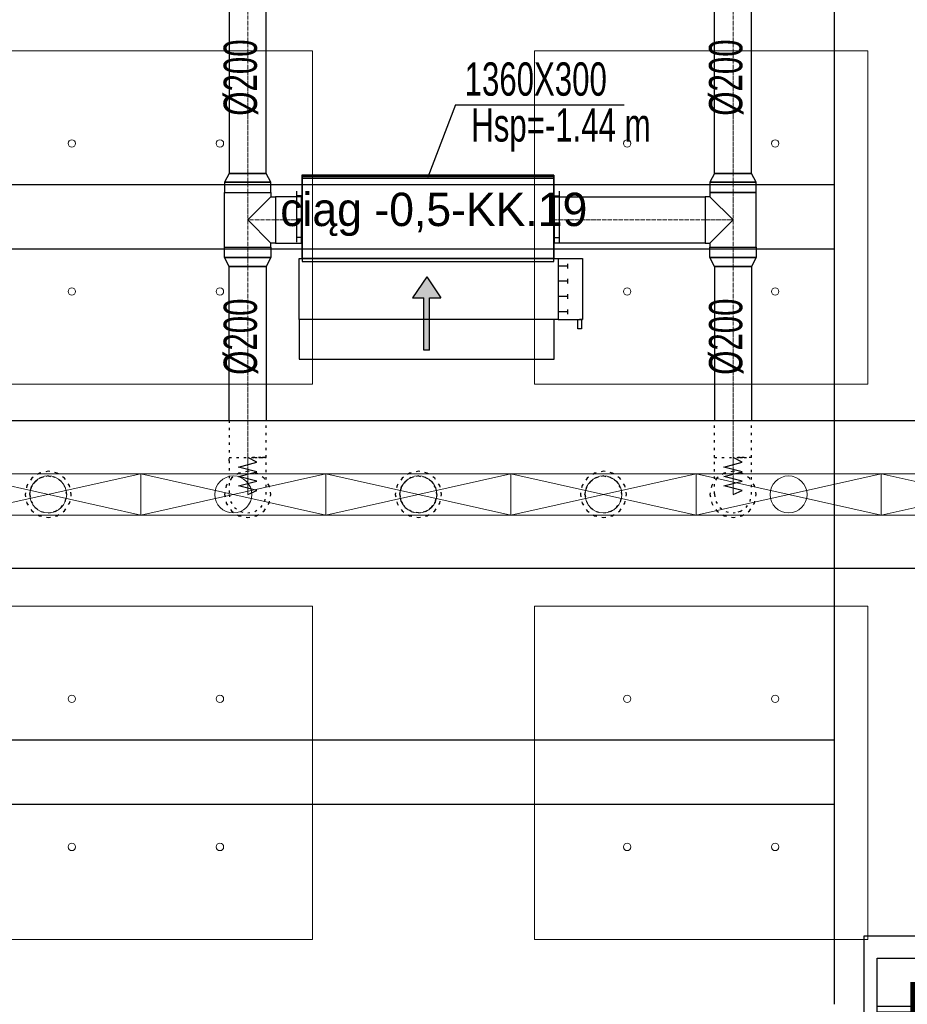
# Model space of a CAD drawing. Header units: centimetres. Extents: x -228435 to 46820, y -89367 to 152985.
# Tile 46 of 252: x -39722 to -34926, y 29250 to 34568. Entities that reach past the tile are written whole.
import ezdxf

# ---------------------------------------------------------------- set-up
doc = ezdxf.new("R2010")
doc.units = ezdxf.units.CM
doc.header["$LTSCALE"] = 50
for name, pattern in [('CADVENT_CENTERLINE', [9.9, 7.4, -1, 0.5, -1]), ('CADVENT_HIDDEN', [0.8, 0.25, -0.55]), ('Kondygnacja  -0_5$0$HIDDEN', [9.525, 6.35, -3.175]), ('Kondygnacja  -0_5$0$HIDDEN2', [4.7625, 3.175, -1.5875])]:
    doc.linetypes.add(name, pattern=pattern)
for name, color, linetype in [('01-103-Went PP_poziom-0_5$0$L_Nawiew', 3, 'Continuous'), ('bgde-nawiewEXP', 1, 'Continuous'), ('bgde-nawiewHIDDEN', 1, 'Continuous'), ('bgde-tekst', 7, 'Continuous'), ('bgde-wywiewSOL', 5, 'Continuous'), ('Kondygnacja  -0_5$0$ARCH_KONSTR_POWYŻEJ RZUTU', 8, 'Kondygnacja  -0_5$0$HIDDEN'), ('Kondygnacja  -0_5$0$ARCH_KONSTR_POWYŻEJ RZUTU_IST', 8, 'Kondygnacja  -0_5$0$HIDDEN2'), ('Kondygnacja  -0_5$0$ARCH_KONSTRUKCJA_NIEWIDOCZNA', 8, 'Continuous'), ('Kondygnacja  -0_5$0$ARCH_OKŁADZINA', 8, 'Continuous'), ('Kondygnacja  -0_5$0$ARCH_SŁUPY', 8, 'Continuous')]:
    doc.layers.add(name, color=color, linetype=linetype)
for name, color, linetype, lineweight in [('bgde-nawiewCEN', 7, 'Continuous', 13), ('bgde_AJ_specyfikacja', 2, 'Continuous', 30), ('bgde_nawiewnik', 11, 'Continuous', 5), ('SU Lampy kwadratowe  -05$0$ARCH_SUFITY_PODWIESZANE', 8, 'Continuous', 9)]:
    doc.layers.add(name, color=color, linetype=linetype, lineweight=lineweight)
pattern_1 = [(45, (-1133.3117, -3177.9858), (-0.6735192, 0.6735192), [])]

# ---------------------------------------------------------------- blocks, each defined once
blk = doc.blocks.new('SU Lampy kwadratowe  -05$0$moduł sufitu')
at = {"layer": 'SU Lampy kwadratowe  -05$0$ARCH_SUFITY_PODWIESZANE'}
for points in [[(60, -60), (240, -60), (240, -240), (60, -240)], [(360, -60), (540, -60), (540, -240), (360, -240)], [(60, -360), (240, -360), (240, -540), (60, -540)], [(360, -360), (540, -360), (540, -540), (360, -540)]]:
    blk.add_lwpolyline(points, close=True, dxfattribs=at)
for centre in [(110, -110), (190, -110), (410, -110), (490, -110), (110, -190), (190, -190), (410, -190), (490, -190), (110, -410), (190, -410), (410, -410), (490, -410), (110, -490), (190, -490), (410, -490), (490, -490)]:
    blk.add_circle(centre, 2, dxfattribs=at)
blk = doc.blocks.new('SU Lampy kwadratowe  -05')
at = {"layer": 'SU Lampy kwadratowe  -05$0$ARCH_SUFITY_PODWIESZANE'}
blk.add_blockref('SU Lampy kwadratowe  -05$0$moduł sufitu', (8060, 8000), dxfattribs=at)
blk = doc.blocks.new('Kondygnacja  -0_5$0$słup_kwadrat')
at = {"layer": 'Kondygnacja  -0_5$0$ARCH_SŁUPY', "lineweight": 40}
h = blk.add_hatch(dxfattribs=at)
h.set_pattern_fill('ANSI31', color=256, scale=0.3, style=0)
h.set_pattern_definition(pattern_1)
h.paths.add_polyline_path([(36, 34), (39, 34), (39, 84), (36, 84)])
h = blk.add_hatch(dxfattribs=at)
h.set_pattern_fill('ANSI31', color=256, scale=0.3, style=0)
h.set_pattern_definition(pattern_1)
h.paths.add_polyline_path([(89, 80), (89, 83), (39, 83), (39, 80)])
h = blk.add_hatch(dxfattribs=at)
h.set_pattern_fill('ANSI31', color=256, scale=0.3, style=0)
h.set_pattern_definition(pattern_1)
h.paths.add_polyline_path([(89, 34), (92, 34), (92, 84), (89, 84)])
h = blk.add_hatch(dxfattribs=at)
h.set_pattern_fill('ANSI31', color=256, scale=0.3, style=0)
h.set_pattern_definition(pattern_1)
h.paths.add_polyline_path([(89, 57.5), (89, 60.5), (39, 60.5), (39, 57.5)])
h = blk.add_hatch(dxfattribs=at)
h.set_pattern_fill('ANSI31', color=256, scale=0.3, style=0)
h.set_pattern_definition(pattern_1)
h.paths.add_polyline_path([(89, 35), (89, 38), (39, 38), (39, 35)])
at = {"layer": 'Kondygnacja  -0_5$0$ARCH_KONSTRUKCJA_NIEWIDOCZNA'}
blk.add_lwpolyline([(119, 109), (119, 9), (9, 9), (9, 109)], close=True, dxfattribs=at)
for points in [[(36, 109), (36, 84)], [(39, 109), (39, 84)], [(62.5, 109), (62.5, 83)], [(65.5, 109), (65.5, 83)], [(89, 109), (89, 84)], [(92, 109), (92, 84)], [(9, 83), (36, 83)], [(9, 80), (36, 80)], [(92, 83), (119, 83)], [(92, 80), (119, 80)], [(9, 60.5), (36, 60.5)], [(92, 60.5), (119, 60.5)], [(9, 57.5), (36, 57.5)], [(92, 57.5), (119, 57.5)], [(9, 38), (36, 38)], [(92, 38), (119, 38)], [(9, 35), (36, 35)], [(36, 34), (36, 9)], [(39, 34), (39, 9)], [(62.5, 35), (62.5, 9)], [(65.49, 35), (65.49, 9)], [(89, 34), (89, 9)], [(92, 35), (119, 35)], [(92, 34), (92, 9)]]:
    blk.add_lwpolyline(points, dxfattribs=at)
at = {"layer": 'Kondygnacja  -0_5$0$ARCH_OKŁADZINA'}
blk.add_lwpolyline([(2, 121), (126, 121), (126, -3), (2, -3)], close=True, dxfattribs=at)
at = {"layer": 'Kondygnacja  -0_5$0$ARCH_SŁUPY', "lineweight": 40}
for p, q in [((39, 60.5), (89, 60.5)), ((89, 57.5), (39, 57.5))]:
    blk.add_line(p, q, dxfattribs=at)
at = {"layer": 'Kondygnacja  -0_5$0$ARCH_SŁUPY', "lineweight": 50, "const_width": 3}
blk.add_lwpolyline([(28.5, 94.5), (99.5, 94.5), (99.5, 23.5), (28.5, 23.5)], close=True, dxfattribs=at)
at = {"layer": 'Kondygnacja  -0_5$0$ARCH_SŁUPY', "lineweight": 40}
for points in [[(36, 84), (39, 84), (39, 34), (36, 34)], [(89, 84), (92, 84), (92, 34), (89, 34)]]:
    blk.add_lwpolyline(points, close=True, dxfattribs=at)
for points in [[(89, 83), (39, 83)], [(39, 80), (89, 80)], [(89, 38), (39, 38)], [(39, 35), (89, 35)]]:
    blk.add_lwpolyline(points, dxfattribs=at)
blk = doc.blocks.new('Kondygnacja  -0_5$0$konstrukcja istniejąca -0.5')
at = {"layer": 'Kondygnacja  -0_5$0$ARCH_KONSTR_POWYŻEJ RZUTU_IST', "ltscale": 10}
blk.add_lwpolyline([(8582, 7425), (8582, 8575)], dxfattribs=at)
at = {"layer": 'Kondygnacja  -0_5$0$ARCH_KONSTR_POWYŻEJ RZUTU_IST', "ltscale": 10, "elevation": 0}
for points in [[(7538, 7867.89), (8582, 7867.89)], [(8582, 7832.89), (7538, 7832.89)], [(7538, 7567.89), (8582, 7567.89)], [(8582, 7532.89), (7538, 7532.89)]]:
    blk.add_lwpolyline(points, dxfattribs=at)
blk = doc.blocks.new('*a411')
at = {"layer": 'bgde-tekst'}
blk.add_line((0, 0), (911, 0), dxfattribs=at)
blk = doc.blocks.new('A$C5B3E7367')
at = {"layer": '01-103-Went PP_poziom-0_5$0$L_Nawiew'}
h = blk.add_hatch(color=256, dxfattribs=at)
h.paths.add_polyline_path([(215, 704), (215, 674), (331.7, 674), (331.7, 612.1), (445.9, 689), (331.7, 765.9), (331.7, 704)])
h.paths.add_polyline_path([(48.3, 704), (48.3, 674), (215, 674), (215, 704)])
for p, q in [((215, 1525), (165, 1525)), ((165, 1525), (165, 1505)), ((165, 1505), (215, 1505)), ((215, 1400), (215, 1530)), ((545, 1530), (215, 1530)), ((215, 1530), (215, 1515)), ((545, 1400), (545, 1530)), ((243.8, 1452), (268.8, 1452)), ((256.2, 1452), (256.2, 1400)), ((326.2, 1452), (351.2, 1452)), ((338.8, 1452), (338.8, 1400)), ((408.8, 1452), (433.8, 1452)), ((421.2, 1452), (421.2, 1400)), ((491.2, 1452), (516.2, 1452)), ((503.8, 1452), (503.8, 1400)), ((545, 1400), (215, 1400)), ((215, 1400), (215, 1378)), ((545, 0), (545, 1400)), ((0, 1378), (215, 1378)), ((0, 0), (0, 1378)), ((215, 1378), (215, 0)), ((445.9, 689), (331.7, 765.9)), ((331.7, 704), (331.7, 765.9)), ((48.3, 704), (331.7, 704)), ((48.3, 704), (48.3, 674)), ((48.3, 674), (331.7, 674)), ((445.9, 689), (331.7, 612.1)), ((331.7, 612.1), (331.7, 674)), ((215, 0), (0, 0)), ((215, 0), (545, 0))]:
    blk.add_line(p, q, dxfattribs=at)
blk = doc.blocks.new('A$C53CA46B8')
at = {"layer": 'bgde-wywiewSOL'}
for p, q in [((200.4, 481.1), (-249.6, 481.1)), ((-249.6, 481.1), (-249.6, -878.9)), ((112.9, 511.1), (-162.1, 511.1)), ((-137.1, 481.1), (-137.1, 511.1)), ((87.9, 481.1), (87.9, 511.1)), ((200.4, 481.1), (200.4, -878.9)), ((200.4, -878.9), (-249.6, -878.9)), ((-137.1, -878.9), (-137.1, -908.9)), ((87.9, -878.9), (87.9, -908.9)), ((112.9, -908.9), (-162.1, -908.9))]:
    blk.add_line(p, q, dxfattribs=at)
at = {"layer": '01-103-Went PP_poziom-0_5$0$L_Nawiew'}
blk.add_blockref('A$C5B3E7367', (-794.6, -893.9), dxfattribs=at)
blk = doc.blocks.new('A$C066D7839')
at = {"layer": 'bgde_nawiewnik'}
for p, q in [((-50, -11.15), (-50, 11.15)), ((-50, 11.15), (50, 11.15)), ((-50, -11.15), (50, 11.15)), ((50, -11.15), (-50, 11.15)), ((50, 11.15), (50, -11.15)), ((50, -11.15), (-50, -11.15))]:
    blk.add_line(p, q, dxfattribs=at)
blk.add_circle((0, 0), 10, dxfattribs=at)

msp = doc.modelspace()

# ---------------------------------------------------------------- linework, layer by layer
at = {"layer": 'bgde-nawiewCEN', "linetype": 'CADVENT_CENTERLINE', "ltscale": 0.06}
for p, q in [((-38489.979, 33738.069), (-38489.979, 37803.868)), ((-35867.838, 33738.069), (-35867.838, 37803.868)), ((-38489.979, 33635.069), (-38489.979, 33738.069)), ((-35867.838, 33635.069), (-35867.838, 33738.069)), ((-38489.979, 33635.069), (-38489.979, 33487.069)), ((-35867.838, 33635.069), (-35867.838, 33487.069)), ((-38489.979, 33487.069), (-38489.979, 33339.069)), ((-38339.979, 33487.069), (-38489.979, 33487.069)), ((-38339.979, 33487.069), (-38199.979, 33487.069)), ((-38195.979, 33487.069), (-38199.979, 33487.069)), ((-36835.979, 33487.069), (-36831.979, 33487.069)), ((-36017.838, 33487.069), (-36831.979, 33487.069)), ((-36017.838, 33487.069), (-35867.838, 33487.069)), ((-35867.838, 33487.069), (-35867.838, 33339.069)), ((-38489.979, 33339.069), (-38489.979, 33236.069)), ((-35867.838, 33339.069), (-35867.838, 33236.069)), ((-38489.979, 33236.069), (-38489.979, 32203.959)), ((-35867.838, 33236.069), (-35867.838, 32203.959)), ((-38489.979, 32203.959), (-38489.979, 32185.263)), ((-38489.979, 32185.263), (-38489.979, 32134.152)), ((-35867.838, 32203.959), (-35867.838, 32185.263)), ((-35867.838, 32185.263), (-35867.838, 32134.152)), ((-38489.979, 32134.152), (-38489.979, 32106.359)), ((-35867.838, 32134.152), (-35867.838, 32106.359)), ((-38489.979, 32106.359), (-38489.979, 32082.833)), ((-38489.979, 32082.833), (-38489.979, 32063.218)), ((-35867.838, 32106.359), (-35867.838, 32082.833)), ((-35867.838, 32082.833), (-35867.838, 32063.218)), ((-38489.979, 32063.218), (-38489.979, 32047.159)), ((-38489.979, 32047.159), (-38489.979, 32034.3)), ((-38489.979, 32034.3), (-38489.979, 32024.285)), ((-38489.979, 32024.285), (-38489.979, 32016.759)), ((-38489.979, 32016.759), (-38489.979, 32011.366)), ((-35867.838, 32063.218), (-35867.838, 32047.159)), ((-35867.838, 32047.159), (-35867.838, 32034.3)), ((-35867.838, 32034.3), (-35867.838, 32024.285)), ((-35867.838, 32024.285), (-35867.838, 32016.759)), ((-35867.838, 32016.759), (-35867.838, 32011.366)), ((-38489.979, 32011.366), (-38489.979, 32007.752)), ((-38489.979, 32007.752), (-38489.979, 32005.559)), ((-38489.979, 32005.559), (-38489.979, 32004.433)), ((-38489.979, 32004.433), (-38489.979, 32003.959)), ((-35867.838, 32011.366), (-35867.838, 32007.752)), ((-35867.838, 32007.752), (-35867.838, 32005.559)), ((-35867.838, 32005.559), (-35867.838, 32004.433)), ((-35867.838, 32004.433), (-35867.838, 32003.959))]:
    msp.add_line(p, q, dxfattribs=at)
at = {"layer": 'bgde-nawiewEXP', "linetype": 'Continuous'}
for points in [[(-38589.979, 37603.941), (-38589.979, 33738.07), (-38389.979, 33738.07), (-38389.979, 37603.941)], [(-35967.838, 33738.07), (-35767.838, 33738.07), (-35767.838, 37603.941)], [(-35967.838, 33738.07), (-35967.838, 37603.941)], [(-38614.979, 33339.069), (-38614.979, 33635.069), (-38364.979, 33635.069), (-38364.979, 33612.069)], [(-38614.979, 33339.069), (-38364.979, 33339.069), (-38364.979, 33362.069), (-38489.979, 33487.069), (-38364.979, 33612.069), (-38339.979, 33612.069), (-38339.979, 33362.069), (-38364.979, 33362.069)], [(-38199.979, 33362.069), (-38199.979, 33612.069), (-38195.979, 33612.069)], [(-36835.979, 33362.069), (-36831.979, 33362.069), (-36831.979, 33612.069), (-36835.979, 33612.069)], [(-35992.838, 33362.069), (-35867.838, 33487.069), (-35992.838, 33612.069)], [(-38199.979, 33362.069), (-38195.979, 33362.069)], [(-38589.979, 32403.941), (-38589.979, 33236.069), (-38389.979, 33236.069), (-38389.979, 32403.941)], [(-35967.838, 33236.069), (-35967.838, 32403.941)], [(-35967.838, 33236.069), (-35767.838, 33236.069), (-35767.838, 32403.941)], [(-40588.801, 32403.941), (630.964, 32403.941), (630.964, 31603.941), (-40588.801, 31603.941)]]:
    msp.add_lwpolyline(points, dxfattribs=at)
for points in [[(-38614.979, 33635.07), (-38364.979, 33635.07), (-38364.979, 33689.912), (-38389.979, 33738.069), (-38589.979, 33738.069), (-38614.979, 33689.912), (-38614.979, 33689.912), (-38605.464, 33689.912), (-38605.464, 33689.912), (-38614.979, 33689.912), (-38614.979, 33689.912)], [(-38195.979, 33712.069), (-36835.979, 33712.069), (-36835.979, 33722.069), (-38195.979, 33722.069)], [(-35992.838, 33635.07), (-35742.838, 33635.07), (-35742.838, 33689.912), (-35767.838, 33738.069), (-35967.838, 33738.069), (-35992.838, 33689.912), (-35992.838, 33689.912), (-35983.323, 33689.912), (-35983.323, 33689.912), (-35992.838, 33689.912), (-35992.838, 33689.912)], [(-38605.464, 33689.912), (-38578.368, 33689.912), (-38578.368, 33689.912)], [(-38578.368, 33689.912), (-38537.815, 33689.912), (-38537.815, 33689.912)], [(-38537.815, 33689.912), (-38489.979, 33689.912), (-38489.979, 33689.912)], [(-38489.979, 33689.912), (-38442.144, 33689.912), (-38442.144, 33689.912)], [(-38442.144, 33689.912), (-38401.591, 33689.912), (-38401.591, 33689.912)], [(-38401.591, 33689.912), (-38374.494, 33689.912), (-38374.494, 33689.912)], [(-38374.494, 33689.912), (-38364.979, 33689.912), (-38364.979, 33689.912)], [(-38195.979, 33262.069), (-36835.979, 33262.069), (-36835.979, 33712.069), (-38195.979, 33712.069)], [(-35983.323, 33689.912), (-35956.226, 33689.912), (-35956.226, 33689.912)], [(-35956.226, 33689.912), (-35915.674, 33689.912), (-35915.674, 33689.912)], [(-35915.674, 33689.912), (-35867.838, 33689.912), (-35867.838, 33689.912)], [(-35867.838, 33689.912), (-35820.003, 33689.912), (-35820.003, 33689.912)], [(-35820.003, 33689.912), (-35779.45, 33689.912), (-35779.45, 33689.912)], [(-35779.45, 33689.912), (-35752.353, 33689.912), (-35752.353, 33689.912)], [(-35752.353, 33689.912), (-35742.838, 33689.912), (-35742.838, 33689.912)], [(-36017.838, 33362.069), (-35992.838, 33362.069), (-35992.838, 33339.069), (-35742.838, 33339.069), (-35742.838, 33635.069), (-35992.838, 33635.069), (-35992.838, 33612.069), (-36017.838, 33612.069), (-36017.838, 33371.585)], [(-38339.979, 33362.069), (-38199.979, 33362.069), (-38199.979, 33612.069), (-38339.979, 33612.069), (-38339.979, 33371.585)], [(-36831.979, 33362.069), (-36831.979, 33612.069), (-36017.838, 33612.069), (-36017.838, 33362.069)], [(-38614.979, 33284.227), (-38614.979, 33339.069), (-38364.979, 33339.069), (-38364.979, 33284.226), (-38389.979, 33236.069), (-38589.979, 33236.069)], [(-35992.838, 33284.227), (-35992.838, 33339.069), (-35742.838, 33339.069), (-35742.838, 33284.226), (-35767.838, 33236.069), (-35967.838, 33236.069)], [(-38614.979, 33284.227), (-38605.464, 33284.227), (-38605.464, 33284.226)], [(-38605.464, 33284.227), (-38578.368, 33284.227), (-38578.368, 33284.226)], [(-38578.368, 33284.227), (-38537.815, 33284.227), (-38537.815, 33284.226)], [(-38537.815, 33284.227), (-38489.979, 33284.227), (-38489.979, 33284.226)], [(-38489.979, 33284.227), (-38442.144, 33284.227), (-38442.144, 33284.226)], [(-38442.144, 33284.227), (-38401.591, 33284.227), (-38401.591, 33284.226)], [(-38401.591, 33284.227), (-38374.494, 33284.227), (-38374.494, 33284.226)], [(-38374.494, 33284.227), (-38364.979, 33284.227), (-38364.979, 33284.226)], [(-35992.838, 33284.227), (-35983.323, 33284.227), (-35983.323, 33284.226)], [(-35983.323, 33284.227), (-35956.226, 33284.227), (-35956.226, 33284.226)], [(-35956.226, 33284.227), (-35915.674, 33284.227), (-35915.674, 33284.226)], [(-35915.674, 33284.227), (-35867.838, 33284.227), (-35867.838, 33284.226)], [(-35867.838, 33284.227), (-35820.003, 33284.227), (-35820.003, 33284.226)], [(-35820.003, 33284.227), (-35779.45, 33284.227), (-35779.45, 33284.226)], [(-35779.45, 33284.227), (-35752.353, 33284.227), (-35752.353, 33284.226)], [(-35752.353, 33284.227), (-35742.838, 33284.227), (-35742.838, 33284.226)]]:
    msp.add_lwpolyline(points, close=True, dxfattribs=at)
at = {"layer": 'bgde-nawiewHIDDEN', "linetype": 'CADVENT_HIDDEN'}
for points in [[(-38195.979, 33362.069), (-38195.979, 33612.069)], [(-36835.979, 33362.069), (-36835.979, 33612.069)], [(-38589.979, 32403.941), (-38589.979, 32203.959), (-38389.979, 32203.959), (-38389.979, 32403.941)], [(-35967.838, 32203.959), (-35767.838, 32203.959), (-35767.838, 32403.941)], [(-35967.838, 32203.959), (-35967.838, 32403.941)], [(-38589.979, 32185.263), (-38589.979, 32203.959), (-38451.711, 32203.959)], [(-38589.979, 32185.263), (-38589.979, 32003.959), (-38582.367, 31965.691), (-38560.69, 31933.248), (-38528.248, 31911.571), (-38489.979, 31903.959), (-38451.711, 31911.571), (-38419.269, 31933.248), (-38397.591, 31965.691), (-38389.979, 32003.959), (-38389.979, 32203.959), (-38397.591, 32203.959)], [(-38451.711, 32203.959), (-38489.979, 32203.959)], [(-38451.711, 32203.959), (-38419.269, 32203.959)], [(-38419.269, 32203.959), (-38451.711, 32203.959)], [(-38419.269, 32203.959), (-38397.591, 32203.959)], [(-38397.591, 32203.959), (-38419.269, 32203.959)], [(-38397.591, 32203.959), (-38389.979, 32203.959)], [(-35967.838, 32007.752), (-35967.838, 32203.959), (-35829.57, 32203.959)], [(-35829.57, 32203.959), (-35867.838, 32203.959)], [(-35829.57, 31911.571), (-35797.127, 31933.248), (-35775.45, 31965.691), (-35767.838, 32003.959), (-35767.838, 32203.959), (-35829.57, 32203.959)], [(-35829.57, 32203.959), (-35797.127, 32203.959)], [(-39667.838, 32003.959), (-39660.226, 32042.227), (-39638.549, 32074.67), (-39606.106, 32096.347), (-39567.838, 32103.959), (-39529.57, 32096.347)], [(-39529.57, 31911.571), (-39497.127, 31933.248), (-39475.45, 31965.691), (-39467.838, 32003.959), (-39475.45, 32042.227), (-39497.127, 32074.67), (-39529.57, 32096.347), (-39567.838, 32103.959)], [(-36667.838, 32003.959), (-36660.226, 32042.227), (-36638.549, 32074.67), (-36606.106, 32096.347), (-36567.838, 32103.959)], [(-36567.838, 32103.959), (-36606.106, 32096.347)], [(-36567.838, 32103.959), (-36529.57, 32096.347), (-36497.127, 32074.67), (-36475.45, 32042.227)], [(-36529.57, 31911.571), (-36497.127, 31933.248), (-36475.45, 31965.691), (-36467.838, 32003.959), (-36475.45, 32042.227), (-36497.127, 32074.67)], [(-39667.838, 32003.959), (-39660.226, 31965.691), (-39638.549, 31933.248), (-39606.106, 31911.571), (-39567.838, 31903.959), (-39529.57, 31911.571)], [(-36667.838, 32003.959), (-36660.226, 31965.691), (-36638.549, 31933.248), (-36606.106, 31911.571), (-36567.838, 31903.959), (-36529.57, 31911.571)], [(-35967.838, 32007.752), (-35967.838, 32003.959), (-35960.226, 31965.691), (-35938.549, 31933.248), (-35906.106, 31911.571), (-35867.838, 31903.959), (-35829.57, 31911.571)], [(-39529.57, 31911.571), (-39567.838, 31903.959)], [(-36529.57, 31911.571), (-36567.838, 31903.959)], [(-35829.57, 31911.571), (-35867.838, 31903.959)]]:
    msp.add_lwpolyline(points, dxfattribs=at)
at = {"layer": 'bgde-nawiewHIDDEN'}
for points in [[(-38489.979, 32003.959), (-38439.979, 32025.257), (-38539.979, 32050.618), (-38439.979, 32075.839), (-38539.979, 32101.124), (-38439.979, 32126.659), (-38539.979, 32152.018), (-38439.979, 32177.477), (-38489.979, 32203.959)], [(-35867.838, 32003.959), (-35817.838, 32025.257), (-35917.838, 32050.618), (-35817.838, 32075.839), (-35917.838, 32101.124), (-35817.838, 32126.659), (-35917.838, 32152.018), (-35817.838, 32177.477), (-35867.838, 32203.959)], [(-39567.838, 32003.959), (-39567.838, 32003.959)], [(-37567.838, 32003.959), (-37567.838, 32003.959)], [(-36567.838, 32003.959), (-36567.838, 32003.959)]]:
    msp.add_lwpolyline(points, dxfattribs=at)
at = {"layer": 'bgde-nawiewHIDDEN', "linetype": 'CADVENT_HIDDEN'}
for points in [[(-39692.838, 32003.959), (-39683.323, 31956.123), (-39656.226, 31915.571), (-39615.674, 31888.474), (-39567.838, 31878.959), (-39520.003, 31888.474), (-39479.45, 31915.571), (-39452.353, 31956.123), (-39442.838, 32003.959), (-39452.353, 32051.794), (-39479.45, 32092.347), (-39520.003, 32119.444), (-39567.838, 32128.959), (-39615.674, 32119.444), (-39656.226, 32092.347), (-39683.323, 32051.794)], [(-39692.838, 32003.959), (-39683.323, 31956.123), (-39656.226, 31915.571), (-39615.674, 31888.474), (-39567.838, 31878.959), (-39520.003, 31888.474), (-39479.45, 31915.571), (-39452.353, 31956.123), (-39442.838, 32003.959), (-39452.353, 32051.794), (-39479.45, 32092.347), (-39520.003, 32119.444), (-39567.838, 32128.959), (-39615.674, 32119.444), (-39656.226, 32092.347), (-39683.323, 32051.794)], [(-38614.979, 32003.959), (-38605.464, 31956.123), (-38578.368, 31915.571), (-38537.815, 31888.474), (-38489.979, 31878.959), (-38442.144, 31888.474), (-38401.591, 31915.571), (-38374.494, 31956.123), (-38364.979, 32003.959), (-38374.494, 32051.794), (-38401.591, 32092.347), (-38442.144, 32119.444), (-38489.979, 32128.959), (-38537.815, 32119.444), (-38578.368, 32092.347), (-38605.464, 32051.794)], [(-38614.979, 32003.959), (-38605.464, 31956.123), (-38578.368, 31915.571), (-38537.815, 31888.474), (-38489.979, 31878.959), (-38442.144, 31888.474), (-38401.591, 31915.571), (-38374.494, 31956.123), (-38364.979, 32003.959), (-38374.494, 32051.794), (-38401.591, 32092.347), (-38442.144, 32119.444), (-38489.979, 32128.959), (-38537.815, 32119.444), (-38578.368, 32092.347), (-38605.464, 32051.794)], [(-37692.838, 32003.959), (-37683.323, 31956.123), (-37656.226, 31915.571), (-37615.674, 31888.474), (-37567.838, 31878.959), (-37520.003, 31888.474), (-37479.45, 31915.571), (-37452.353, 31956.123), (-37442.838, 32003.959), (-37452.353, 32051.794), (-37479.45, 32092.347), (-37520.003, 32119.444), (-37567.838, 32128.959), (-37615.674, 32119.444), (-37656.226, 32092.347), (-37683.323, 32051.794)], [(-37692.838, 32003.959), (-37683.323, 31956.123), (-37656.226, 31915.571), (-37615.674, 31888.474), (-37567.838, 31878.959), (-37520.003, 31888.474), (-37479.45, 31915.571), (-37452.353, 31956.123), (-37442.838, 32003.959), (-37452.353, 32051.794), (-37479.45, 32092.347), (-37520.003, 32119.444), (-37567.838, 32128.959), (-37615.674, 32119.444), (-37656.226, 32092.347), (-37683.323, 32051.794)], [(-36692.838, 32003.959), (-36683.323, 31956.123), (-36656.226, 31915.571), (-36615.674, 31888.474), (-36567.838, 31878.959), (-36520.003, 31888.474), (-36479.45, 31915.571), (-36452.353, 31956.123), (-36442.838, 32003.959), (-36452.353, 32051.794), (-36479.45, 32092.347), (-36520.003, 32119.444), (-36567.838, 32128.959), (-36615.674, 32119.444), (-36656.226, 32092.347), (-36683.323, 32051.794)], [(-36692.838, 32003.959), (-36683.323, 31956.123), (-36656.226, 31915.571), (-36615.674, 31888.474), (-36567.838, 31878.959), (-36520.003, 31888.474), (-36479.45, 31915.571), (-36452.353, 31956.123), (-36442.838, 32003.959), (-36452.353, 32051.794), (-36479.45, 32092.347), (-36520.003, 32119.444), (-36567.838, 32128.959), (-36615.674, 32119.444), (-36656.226, 32092.347), (-36683.323, 32051.794)], [(-35992.838, 32003.959), (-35983.323, 31956.123), (-35956.226, 31915.571), (-35915.674, 31888.474), (-35867.838, 31878.959), (-35820.003, 31888.474), (-35779.45, 31915.571), (-35752.353, 31956.123), (-35742.838, 32003.959), (-35752.353, 32051.794), (-35779.45, 32092.347), (-35820.003, 32119.444), (-35867.838, 32128.959), (-35915.674, 32119.444), (-35956.226, 32092.347), (-35983.323, 32051.794)], [(-35992.838, 32003.959), (-35983.323, 31956.123), (-35956.226, 31915.571), (-35915.674, 31888.474), (-35867.838, 31878.959), (-35820.003, 31888.474), (-35779.45, 31915.571), (-35752.353, 31956.123), (-35742.838, 32003.959), (-35752.353, 32051.794), (-35779.45, 32092.347), (-35820.003, 32119.444), (-35867.838, 32128.959), (-35915.674, 32119.444), (-35956.226, 32092.347), (-35983.323, 32051.794)], [(-39667.838, 32003.959), (-39660.226, 31965.691), (-39638.549, 31933.248), (-39606.106, 31911.571), (-39567.838, 31903.959), (-39529.57, 31911.571), (-39497.127, 31933.248), (-39475.45, 31965.691), (-39467.838, 32003.959), (-39475.45, 32042.227), (-39497.127, 32074.67), (-39529.57, 32096.347), (-39567.838, 32103.959), (-39606.106, 32096.347), (-39638.549, 32074.67), (-39660.226, 32042.227)], [(-37667.838, 32003.959), (-37660.226, 32042.227), (-37638.549, 32074.67), (-37606.106, 32096.347), (-37567.838, 32103.959), (-37529.57, 32096.347), (-37497.127, 32074.67), (-37475.45, 32042.227), (-37467.838, 32003.959), (-37475.45, 31965.691), (-37497.127, 31933.248), (-37529.57, 31911.571), (-37567.838, 31903.959), (-37606.106, 31911.571), (-37638.549, 31933.248), (-37660.226, 31965.691)], [(-37667.838, 32003.959), (-37660.226, 31965.691), (-37638.549, 31933.248), (-37606.106, 31911.571), (-37567.838, 31903.959), (-37529.57, 31911.571), (-37497.127, 31933.248), (-37475.45, 31965.691), (-37467.838, 32003.959), (-37475.45, 32042.227), (-37497.127, 32074.67), (-37529.57, 32096.347), (-37567.838, 32103.959), (-37606.106, 32096.347), (-37638.549, 32074.67), (-37660.226, 32042.227)], [(-36667.838, 32003.959), (-36660.226, 31965.691), (-36638.549, 31933.248), (-36606.106, 31911.571), (-36567.838, 31903.959), (-36529.57, 31911.571), (-36497.127, 31933.248), (-36475.45, 31965.691), (-36467.838, 32003.959), (-36475.45, 32042.227), (-36497.127, 32074.67), (-36529.57, 32096.347), (-36567.838, 32103.959), (-36606.106, 32096.347), (-36638.549, 32074.67), (-36660.226, 32042.227)]]:
    msp.add_lwpolyline(points, close=True, dxfattribs=at)
at = {"layer": 'bgde-tekst'}
msp.add_lwpolyline([(-37367.929, 34107.817), (-37515.979, 33718.299), (-37515.979, 33718.299)], dxfattribs=at)
at = {"layer": 'bgde-tekst', "elevation": 1920}
msp.add_lwpolyline([(-37367.929, 34107.817), (-37515.979, 33718.299), (-37515.979, 33718.299)], dxfattribs=at)

# ---------------------------------------------------------------- block references
at = {"layer": '01-103-Went PP_poziom-0_5$0$L_Nawiew', "xscale": -1, "rotation": 270}
msp.add_blockref('A$C53CA46B8', (-37317.949, 33528.749, 3110), dxfattribs=at)
at = {"layer": '01-103-Went PP_poziom-0_5$0$L_Nawiew', "xscale": 10, "yscale": 10, "zscale": 10}
for p in [(-39567.836, 32003.959, 987.119), (-38567.836, 32003.959, 987.119), (-37567.836, 32003.959, 987.119), (-36567.836, 32003.959, 987.119), (-35567.836, 32003.959, 987.119), (-34567.836, 32003.959, 987.119)]:
    msp.add_blockref('A$C066D7839', p, dxfattribs=at)
at = {"layer": 'bgde-tekst'}
for p in [(-37367.929, 34107.817), (-37367.929, 34107.817, 1920)]:
    msp.add_blockref('*a411', p, dxfattribs=at)
at = {"layer": 'Kondygnacja  -0_5$0$ARCH_KONSTR_POWYŻEJ RZUTU', "xscale": 10, "yscale": 10, "zscale": 10}
msp.add_blockref('Kondygnacja  -0_5$0$konstrukcja istniejąca -0.5', (-121140, -45000), dxfattribs=at)
at = {"layer": 'Kondygnacja  -0_5$0$ARCH_SŁUPY', "xscale": 10, "yscale": 10, "zscale": 10}
msp.add_blockref('Kondygnacja  -0_5$0$słup_kwadrat', (-35180, 28410), dxfattribs=at)
at = {"layer": 'SU Lampy kwadratowe  -05$0$ARCH_SUFITY_PODWIESZANE', "xscale": 10, "yscale": 10, "zscale": 10}
msp.add_blockref('SU Lampy kwadratowe  -05', (-121140, -45000), dxfattribs=at)

# ---------------------------------------------------------------- texts
at = {"layer": 'bgde-tekst', "width": 0.7}
for p in [(-38439.979, 34049.536, 630), (-35817.838, 34049.536, 630), (-38439.979, 32650.058, 630), (-35817.838, 32650.058, 630)]:
    msp.add_text('%%c200', height=180, rotation=90, dxfattribs=at).set_placement(p)
for s, p in [('1360X300', (-37317.929, 34157.817)), ('1360X300', (-37317.929, 34157.817, 1920)), ('Hsp=-1.44 m ', (-37282.297, 33910.085)), ('Hsp=-1.44 m ', (-37282.297, 33910.085, 1920))]:
    msp.add_text(s, height=180, dxfattribs=at).set_placement(p)
at = {"layer": 'bgde_AJ_specyfikacja', "insert": (-38314.159, 33633.683, 1920), "char_height": 180, "width": 1750.96649, "attachment_point": 1}
msp.add_mtext('ciąg -0,5-KK.19', dxfattribs=at)

doc.saveas('drawing.dxf')
